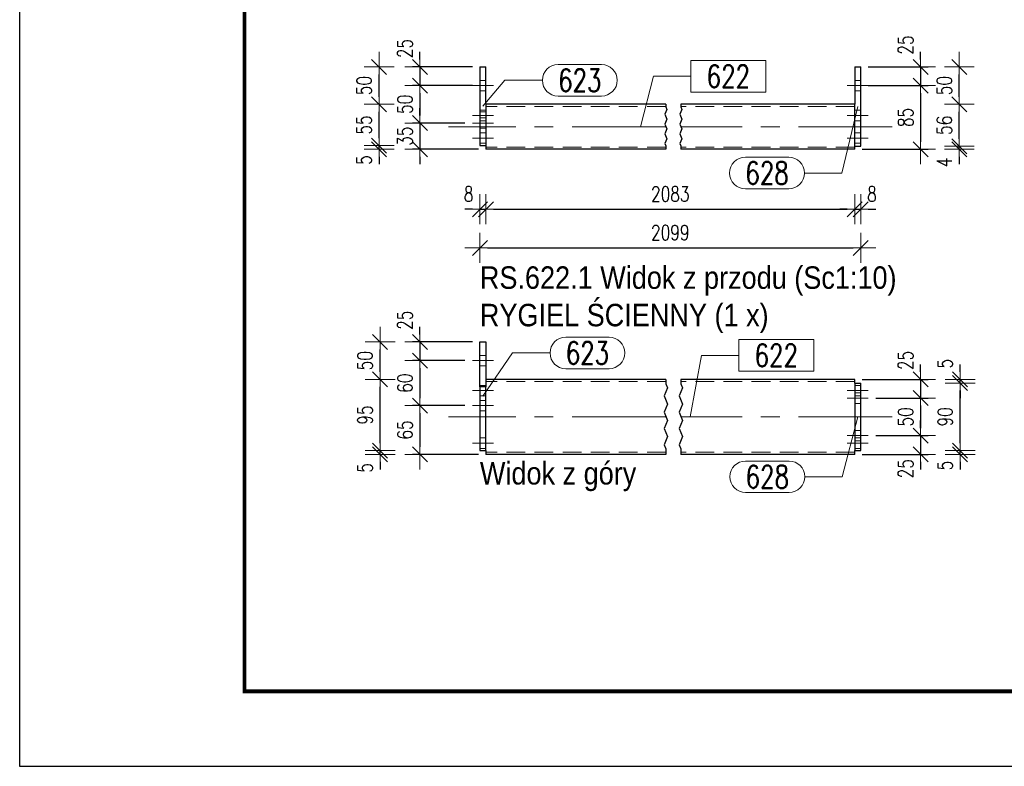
# Model space of a CAD drawing. Header units: millimetres. Extents: x -837 to -405, y 7835 to 8208.
# Tile 1 of 8: x -831 to -699, y 7835 to 7935. Entities that reach past the tile are written whole.
import ezdxf

# ---------------------------------------------------------------- set-up
doc = ezdxf.new("R2010")
doc.units = ezdxf.units.MM
doc.header["$LTSCALE"] = 10
doc.linetypes.add('HIDDEN', pattern=[0.375, 0.25, -0.125])
doc.linetypes.add('MITTE', pattern=[2, 1.25, -0.25, 0.25, -0.25])
doc.layers.get('Defpoints').update_dxf_attribs({"color": 1})
doc.layers.add('_FORMATKA', color=8, linetype='Continuous', plot=False)
for name, color, linetype, lineweight in [('_RAMKA', 7, 'Continuous', 35), ('PS_DIM', 4, 'Continuous', 13), ('PS_Hidden', 2, 'HIDDEN', 9), ('PS_Mid', 5, 'MITTE', 15), ('PS_Pos', 1, 'Continuous', 15), ('PS_Shape', 161, 'Continuous', 30), ('PS_SOLID', 7, 'Continuous', 30), ('PS_TEXT', 3, 'Continuous', 18)]:
    doc.layers.add(name, color=color, linetype=linetype, lineweight=lineweight)
doc.styles.add('gil', font='txt', dxfattribs={"width": 0.9})
doc.styles.add('simplex', font='simplex.shx', dxfattribs={"width": 0.75})
doc.dimstyles.new('1_10_PRZ', dxfattribs={"dimtxt": 2, "dimasz": 1, "dimexe": 2, "dimexo": 5, "dimgap": 1, "dimtad": 1, "dimdec": 0, "dimlfac": 10, "dimtxsty": 'simplex', "dimblk": 'dimznak', "dimcen": 2, "dimse1": 1, "dimse2": 1, "dimclrt": 3, "dimadec": 1, "dimazin": 0, "dimtfac": 1, "dimtdec": 0, "dimtix": 1, "dimtmove": 2, "dimatfit": 3, "dimldrblk": 'dim-grot', "dimfxl": 1, "dimarcsym": 0})
doc.dimstyles.new('1_10_PRZ_DS1-LS10', dxfattribs={"dimtxt": 2, "dimasz": 1, "dimexe": 2, "dimexo": 5, "dimgap": 1, "dimtad": 1, "dimdec": 0, "dimlfac": 10, "dimtxsty": 'simplex', "dimblk": 'dimznak', "dimcen": 2, "dimse1": 1, "dimse2": 1, "dimclrt": 3, "dimadec": 1, "dimazin": 0, "dimtfac": 1, "dimtdec": 0, "dimtix": 1, "dimtmove": 2, "dimatfit": 3, "dimldrblk": 'dim-grot', "dimfxl": 1, "dimarcsym": 0})
doc.dimstyles.new('1_10_SC', dxfattribs={"dimtxt": 2, "dimasz": 1, "dimexe": 1, "dimexo": 1, "dimgap": 1, "dimtad": 1, "dimdec": 0, "dimlfac": 10, "dimtxsty": 'simplex', "dimblk": 'dimznak', "dimcen": 2, "dimclrd": 256, "dimclre": 256, "dimclrt": 3, "dimadec": 1, "dimazin": 0, "dimtfac": 1, "dimtdec": 0, "dimtix": 1, "dimtmove": 2, "dimatfit": 3, "dimldrblk": 'dim-grot', "dimfxl": 1, "dimarcsym": 0})

# ---------------------------------------------------------------- blocks, each defined once
blk = doc.blocks.new('dimznak')
at = {"color": 0}
for points in [[(0, 2), (0, -2)], [(-2, 0), (2, 0)]]:
    blk.add_lwpolyline(points, dxfattribs=at)
at = {"color": 2}
blk.add_lwpolyline([(1, 1), (-1, -1)], dxfattribs=at)
blk = doc.blocks.new('*D84')
at = {"layer": 'Defpoints', "color": 0, "transparency": 16777216}
for p in [(-769.12, 7918.22), (-768.32, 7917.72), (-768.32, 7909.72)]:
    blk.add_point(p, dxfattribs=at)
at = {"layer": 'PS_DIM', "color": 0, "lineweight": -2, "transparency": 16777216}
for p, q in [((-770.12, 7909.72), (-771.12, 7909.72)), ((-769.12, 7909.72), (-768.32, 7909.72)), ((-767.32, 7909.72), (-766.32, 7909.72))]:
    blk.add_line(p, q, dxfattribs=at)
blk.add_blockref('dimznak', (-769.12, 7909.72), dxfattribs=at)
at = {"layer": 'PS_DIM', "color": 0, "lineweight": -2, "transparency": 16777216, "rotation": 180}
blk.add_blockref('dimznak', (-768.32, 7909.72), dxfattribs=at)
at = {"layer": 'PS_DIM', "color": 3, "transparency": 16777216, "insert": (-770.62, 7911.76), "char_height": 2, "attachment_point": 5, "style": 'simplex'}
blk.add_mtext('8', dxfattribs=at)
blk = doc.blocks.new('dim-grot')
blk.add_hatch(color=256).paths.add_polyline_path([(0, 0), (-2, 0.5), (-2, -0.5)])
blk.add_lwpolyline([(0, 0), (-2, 0.5), (-2, -0.5), (0, 0)])
blk = doc.blocks.new('*D86')
at = {"layer": 'Defpoints', "color": 0, "transparency": 16777216}
for p in [(-719.12, 7917.72), (-718.32, 7918.12), (-718.32, 7909.72)]:
    blk.add_point(p, dxfattribs=at)
at = {"layer": 'PS_DIM', "color": 0, "lineweight": -2, "transparency": 16777216}
for p, q in [((-720.12, 7909.72), (-721.12, 7909.72)), ((-719.12, 7909.72), (-718.32, 7909.72)), ((-717.32, 7909.72), (-716.32, 7909.72))]:
    blk.add_line(p, q, dxfattribs=at)
blk.add_blockref('dimznak', (-719.12, 7909.72), dxfattribs=at)
at = {"layer": 'PS_DIM', "color": 0, "lineweight": -2, "transparency": 16777216, "rotation": 180}
blk.add_blockref('dimznak', (-718.32, 7909.72), dxfattribs=at)
at = {"layer": 'PS_DIM', "color": 3, "transparency": 16777216, "insert": (-716.82, 7911.76), "char_height": 2, "attachment_point": 5, "style": 'simplex'}
blk.add_mtext('8', dxfattribs=at)
blk = doc.blocks.new('*D88')
at = {"layer": 'Defpoints', "color": 0, "transparency": 16777216}
for p in [(-769.12, 7928.72), (-777.12, 7926.22), (-769.12, 7926.22)]:
    blk.add_point(p, dxfattribs=at)
at = {"layer": 'PS_DIM', "lineweight": -2, "transparency": 16777216}
for p, q in [((-777.12, 7929.72), (-777.12, 7930.72)), ((-770.12, 7928.72), (-778.12, 7928.72)), ((-777.12, 7928.72), (-777.12, 7926.22)), ((-770.12, 7926.22), (-778.12, 7926.22)), ((-777.12, 7925.22), (-777.12, 7924.22))]:
    blk.add_line(p, q, dxfattribs=at)
for p, rotation in [((-777.12, 7928.72), 270), ((-777.12, 7926.22), 90)]:
    blk.add_blockref('dimznak', p, dxfattribs=dict(at, rotation=rotation))
at = {"layer": 'PS_DIM', "color": 3, "transparency": 16777216, "insert": (-779.12, 7931.16), "char_height": 2, "attachment_point": 5, "rotation": 90, "style": 'simplex'}
blk.add_mtext('25', dxfattribs=at)
blk = doc.blocks.new('*D89')
at = {"layer": 'Defpoints', "color": 0, "transparency": 16777216}
for p in [(-769.12, 7926.22), (-777.12, 7921.22), (-770.12, 7921.22)]:
    blk.add_point(p, dxfattribs=at)
at = {"layer": 'PS_DIM', "lineweight": -2, "transparency": 16777216}
for p, q in [((-770.12, 7926.22), (-778.12, 7926.22)), ((-777.12, 7925.22), (-777.12, 7922.22)), ((-771.12, 7921.22), (-778.12, 7921.22))]:
    blk.add_line(p, q, dxfattribs=at)
for p, rotation in [((-777.12, 7926.22), 90), ((-777.12, 7921.22), 270)]:
    blk.add_blockref('dimznak', p, dxfattribs=dict(at, rotation=rotation))
at = {"layer": 'PS_DIM', "color": 3, "transparency": 16777216, "insert": (-779.12, 7923.72), "char_height": 2, "attachment_point": 5, "rotation": 90, "style": 'simplex'}
blk.add_mtext('50', dxfattribs=at)
blk = doc.blocks.new('*D90')
at = {"layer": 'Defpoints', "color": 0, "transparency": 16777216}
for p in [(-770.12, 7921.22), (-777.12, 7917.72), (-768.32, 7917.72)]:
    blk.add_point(p, dxfattribs=at)
at = {"layer": 'PS_DIM', "lineweight": -2, "transparency": 16777216}
for p, q in [((-777.12, 7922.22), (-777.12, 7923.22)), ((-771.12, 7921.22), (-778.12, 7921.22)), ((-777.12, 7921.22), (-777.12, 7917.72)), ((-769.32, 7917.72), (-778.12, 7917.72)), ((-777.12, 7916.72), (-777.12, 7915.72))]:
    blk.add_line(p, q, dxfattribs=at)
for p, rotation in [((-777.12, 7921.22), 270), ((-777.12, 7917.72), 90)]:
    blk.add_blockref('dimznak', p, dxfattribs=dict(at, rotation=rotation))
at = {"layer": 'PS_DIM', "color": 3, "transparency": 16777216, "insert": (-779.12, 7919.47), "char_height": 2, "attachment_point": 5, "rotation": 90, "style": 'simplex'}
blk.add_mtext('35', dxfattribs=at)
blk = doc.blocks.new('*D91')
at = {"layer": 'Defpoints', "color": 0, "transparency": 16777216}
for p in [(-782.56, 7918.22), (-769.12, 7918.22), (-768.32, 7917.72)]:
    blk.add_point(p, dxfattribs=at)
at = {"layer": 'PS_DIM', "color": 0, "lineweight": -2, "transparency": 16777216}
for p, q in [((-782.56, 7919.22), (-782.56, 7920.22)), ((-782.56, 7917.72), (-782.56, 7918.22)), ((-782.56, 7916.72), (-782.56, 7915.72))]:
    blk.add_line(p, q, dxfattribs=at)
for p, rotation in [((-782.56, 7918.22), 270), ((-782.56, 7917.72), 90)]:
    blk.add_blockref('dimznak', p, dxfattribs=dict(at, rotation=rotation))
at = {"layer": 'PS_DIM', "color": 3, "transparency": 16777216, "insert": (-784.56, 7916.29), "char_height": 2, "attachment_point": 5, "rotation": 90, "style": 'simplex'}
blk.add_mtext('5', dxfattribs=at)
blk = doc.blocks.new('*D94')
at = {"layer": 'Defpoints', "color": 0, "transparency": 16777216}
for p in [(-718.32, 7928.72), (-718.32, 7926.22), (-710.32, 7926.22)]:
    blk.add_point(p, dxfattribs=at)
at = {"layer": 'PS_DIM', "lineweight": -2, "transparency": 16777216}
for p, q in [((-710.32, 7929.72), (-710.32, 7930.72)), ((-717.32, 7928.72), (-709.32, 7928.72)), ((-710.32, 7928.72), (-710.32, 7926.22)), ((-717.32, 7926.22), (-709.32, 7926.22)), ((-710.32, 7925.22), (-710.32, 7924.22))]:
    blk.add_line(p, q, dxfattribs=at)
for p, rotation in [((-710.32, 7928.72), 270), ((-710.32, 7926.22), 90)]:
    blk.add_blockref('dimznak', p, dxfattribs=dict(at, rotation=rotation))
at = {"layer": 'PS_DIM', "color": 3, "transparency": 16777216, "insert": (-712.32, 7931.63), "char_height": 2, "attachment_point": 5, "rotation": 90, "style": 'simplex'}
blk.add_mtext('25', dxfattribs=at)
blk = doc.blocks.new('*D95')
at = {"layer": 'Defpoints', "color": 0, "transparency": 16777216}
for p in [(-718.32, 7926.22), (-719.12, 7917.72), (-710.32, 7917.72)]:
    blk.add_point(p, dxfattribs=at)
at = {"layer": 'PS_DIM', "lineweight": -2, "transparency": 16777216}
for p, q in [((-717.32, 7926.22), (-709.32, 7926.22)), ((-710.32, 7925.22), (-710.32, 7918.72)), ((-718.12, 7917.72), (-709.32, 7917.72))]:
    blk.add_line(p, q, dxfattribs=at)
for p, rotation in [((-710.32, 7926.22), 90), ((-710.32, 7917.72), 270)]:
    blk.add_blockref('dimznak', p, dxfattribs=dict(at, rotation=rotation))
at = {"layer": 'PS_DIM', "color": 3, "transparency": 16777216, "insert": (-712.32, 7921.97), "char_height": 2, "attachment_point": 5, "rotation": 90, "style": 'simplex'}
blk.add_mtext('85', dxfattribs=at)
blk = doc.blocks.new('*D96')
at = {"layer": 'Defpoints', "color": 0, "transparency": 16777216}
for p in [(-719.12, 7917.72), (-718.32, 7918.12), (-705.16, 7918.12)]:
    blk.add_point(p, dxfattribs=at)
at = {"layer": 'PS_DIM', "color": 0, "lineweight": -2, "transparency": 16777216}
for p, q in [((-705.16, 7919.12), (-705.16, 7920.12)), ((-705.16, 7917.72), (-705.16, 7918.12)), ((-705.16, 7916.72), (-705.16, 7915.72))]:
    blk.add_line(p, q, dxfattribs=at)
for p, rotation in [((-705.16, 7918.12), 270), ((-705.16, 7917.72), 90)]:
    blk.add_blockref('dimznak', p, dxfattribs=dict(at, rotation=rotation))
at = {"layer": 'PS_DIM', "color": 3, "transparency": 16777216, "insert": (-707.16, 7915.98), "char_height": 2, "attachment_point": 5, "rotation": 90, "style": 'simplex'}
blk.add_mtext('4', dxfattribs=at)
blk = doc.blocks.new('*D99')
at = {"layer": 'Defpoints', "color": 0, "transparency": 16777216}
for p in [(-769.12, 7892.03), (-777.12, 7889.53), (-770.12, 7889.53)]:
    blk.add_point(p, dxfattribs=at)
at = {"layer": 'PS_DIM', "lineweight": -2, "transparency": 16777216}
for p, q in [((-777.12, 7893.03), (-777.12, 7894.03)), ((-770.12, 7892.03), (-778.12, 7892.03)), ((-777.12, 7892.03), (-777.12, 7889.53)), ((-771.12, 7889.53), (-778.12, 7889.53)), ((-777.12, 7888.53), (-777.12, 7887.53))]:
    blk.add_line(p, q, dxfattribs=at)
for p, rotation in [((-777.12, 7892.03), 270), ((-777.12, 7889.53), 90)]:
    blk.add_blockref('dimznak', p, dxfattribs=dict(at, rotation=rotation))
at = {"layer": 'PS_DIM', "color": 3, "transparency": 16777216, "insert": (-779.12, 7894.92), "char_height": 2, "attachment_point": 5, "rotation": 90, "style": 'simplex'}
blk.add_mtext('25', dxfattribs=at)
blk = doc.blocks.new('*D100')
at = {"layer": 'Defpoints', "color": 0, "transparency": 16777216}
for p in [(-770.12, 7889.53), (-777.12, 7883.53), (-770.12, 7883.53)]:
    blk.add_point(p, dxfattribs=at)
at = {"layer": 'PS_DIM', "lineweight": -2, "transparency": 16777216}
for p, q in [((-771.12, 7889.53), (-778.12, 7889.53)), ((-777.12, 7888.53), (-777.12, 7884.53)), ((-771.12, 7883.53), (-778.12, 7883.53))]:
    blk.add_line(p, q, dxfattribs=at)
for p, rotation in [((-777.12, 7889.53), 90), ((-777.12, 7883.53), 270)]:
    blk.add_blockref('dimznak', p, dxfattribs=dict(at, rotation=rotation))
at = {"layer": 'PS_DIM', "color": 3, "transparency": 16777216, "insert": (-779.12, 7886.53), "char_height": 2, "attachment_point": 5, "rotation": 90, "style": 'simplex'}
blk.add_mtext('60', dxfattribs=at)
blk = doc.blocks.new('*D101')
at = {"layer": 'Defpoints', "color": 0, "transparency": 16777216}
for p in [(-770.12, 7883.53), (-777.12, 7877.03), (-768.32, 7877.03)]:
    blk.add_point(p, dxfattribs=at)
at = {"layer": 'PS_DIM', "lineweight": -2, "transparency": 16777216}
for p, q in [((-771.12, 7883.53), (-778.12, 7883.53)), ((-777.12, 7882.53), (-777.12, 7878.03)), ((-769.32, 7877.03), (-778.12, 7877.03))]:
    blk.add_line(p, q, dxfattribs=at)
for p, rotation in [((-777.12, 7883.53), 90), ((-777.12, 7877.03), 270)]:
    blk.add_blockref('dimznak', p, dxfattribs=dict(at, rotation=rotation))
at = {"layer": 'PS_DIM', "color": 3, "transparency": 16777216, "insert": (-779.12, 7880.28), "char_height": 2, "attachment_point": 5, "rotation": 90, "style": 'simplex'}
blk.add_mtext('65', dxfattribs=at)
blk = doc.blocks.new('*D102')
at = {"layer": 'Defpoints', "color": 0, "transparency": 16777216}
for p in [(-782.43, 7877.53), (-769.12, 7877.53), (-768.32, 7877.03)]:
    blk.add_point(p, dxfattribs=at)
at = {"layer": 'PS_DIM', "color": 0, "lineweight": -2, "transparency": 16777216}
for p, q in [((-782.43, 7878.53), (-782.43, 7879.53)), ((-782.43, 7877.03), (-782.43, 7877.53)), ((-782.43, 7876.03), (-782.43, 7875.03))]:
    blk.add_line(p, q, dxfattribs=at)
for p, rotation in [((-782.43, 7877.53), 270), ((-782.43, 7877.03), 90)]:
    blk.add_blockref('dimznak', p, dxfattribs=dict(at, rotation=rotation))
at = {"layer": 'PS_DIM', "color": 3, "transparency": 16777216, "insert": (-784.43, 7875.24), "char_height": 2, "attachment_point": 5, "rotation": 90, "style": 'simplex'}
blk.add_mtext('5', dxfattribs=at)
blk = doc.blocks.new('*D105')
at = {"layer": 'Defpoints', "color": 0, "transparency": 16777216}
for p in [(-719.12, 7887.03), (-717.32, 7884.53), (-710.32, 7884.53)]:
    blk.add_point(p, dxfattribs=at)
at = {"layer": 'PS_DIM', "lineweight": -2, "transparency": 16777216}
for p, q in [((-710.32, 7888.03), (-710.32, 7889.03)), ((-718.12, 7887.03), (-709.32, 7887.03)), ((-710.32, 7887.03), (-710.32, 7884.53)), ((-716.32, 7884.53), (-709.32, 7884.53)), ((-710.32, 7883.53), (-710.32, 7882.53))]:
    blk.add_line(p, q, dxfattribs=at)
for p, rotation in [((-710.32, 7887.03), 270), ((-710.32, 7884.53), 90)]:
    blk.add_blockref('dimznak', p, dxfattribs=dict(at, rotation=rotation))
at = {"layer": 'PS_DIM', "color": 3, "transparency": 16777216, "insert": (-712.32, 7889.56), "char_height": 2, "attachment_point": 5, "rotation": 90, "style": 'simplex'}
blk.add_mtext('25', dxfattribs=at)
blk = doc.blocks.new('*D106')
at = {"layer": 'Defpoints', "color": 0, "transparency": 16777216}
for p in [(-717.32, 7884.53), (-717.32, 7879.53), (-710.32, 7879.53)]:
    blk.add_point(p, dxfattribs=at)
at = {"layer": 'PS_DIM', "lineweight": -2, "transparency": 16777216}
for p, q in [((-716.32, 7884.53), (-709.32, 7884.53)), ((-710.32, 7883.53), (-710.32, 7880.53)), ((-716.32, 7879.53), (-709.32, 7879.53))]:
    blk.add_line(p, q, dxfattribs=at)
for p, rotation in [((-710.32, 7884.53), 90), ((-710.32, 7879.53), 270)]:
    blk.add_blockref('dimznak', p, dxfattribs=dict(at, rotation=rotation))
at = {"layer": 'PS_DIM', "color": 3, "transparency": 16777216, "insert": (-712.32, 7882.03), "char_height": 2, "attachment_point": 5, "rotation": 90, "style": 'simplex'}
blk.add_mtext('50', dxfattribs=at)
blk = doc.blocks.new('*D107')
at = {"layer": 'Defpoints', "color": 0, "transparency": 16777216}
for p in [(-717.32, 7879.53), (-719.12, 7877.03), (-710.32, 7877.03)]:
    blk.add_point(p, dxfattribs=at)
at = {"layer": 'PS_DIM', "lineweight": -2, "transparency": 16777216}
for p, q in [((-710.32, 7880.53), (-710.32, 7881.53)), ((-716.32, 7879.53), (-709.32, 7879.53)), ((-710.32, 7879.53), (-710.32, 7877.03)), ((-718.12, 7877.03), (-709.32, 7877.03)), ((-710.32, 7876.03), (-710.32, 7875.03))]:
    blk.add_line(p, q, dxfattribs=at)
for p, rotation in [((-710.32, 7879.53), 270), ((-710.32, 7877.03), 90)]:
    blk.add_blockref('dimznak', p, dxfattribs=dict(at, rotation=rotation))
at = {"layer": 'PS_DIM', "color": 3, "transparency": 16777216, "insert": (-712.32, 7875.12), "char_height": 2, "attachment_point": 5, "rotation": 90, "style": 'simplex'}
blk.add_mtext('25', dxfattribs=at)
blk = doc.blocks.new('*D108')
at = {"layer": 'Defpoints', "color": 0, "transparency": 16777216}
for p in [(-719.12, 7877.03), (-718.32, 7877.53), (-705.05, 7877.53)]:
    blk.add_point(p, dxfattribs=at)
at = {"layer": 'PS_DIM', "color": 0, "lineweight": -2, "transparency": 16777216}
for p, q in [((-705.05, 7878.53), (-705.05, 7879.53)), ((-705.05, 7877.03), (-705.05, 7877.53)), ((-705.05, 7876.03), (-705.05, 7875.03))]:
    blk.add_line(p, q, dxfattribs=at)
for p, rotation in [((-705.05, 7877.53), 270), ((-705.05, 7877.03), 90)]:
    blk.add_blockref('dimznak', p, dxfattribs=dict(at, rotation=rotation))
at = {"layer": 'PS_DIM', "color": 3, "transparency": 16777216, "insert": (-707.05, 7875.54), "char_height": 2, "attachment_point": 5, "rotation": 90, "style": 'simplex'}
blk.add_mtext('5', dxfattribs=at)
blk = doc.blocks.new('*D110')
at = {"layer": 'Defpoints', "color": 0, "transparency": 16777216}
for p in [(-719.12, 7887.03), (-718.32, 7886.53), (-705.05, 7887.03)]:
    blk.add_point(p, dxfattribs=at)
at = {"layer": 'PS_DIM', "color": 0, "lineweight": -2, "transparency": 16777216}
for p, q in [((-705.05, 7888.03), (-705.05, 7889.03)), ((-705.05, 7886.53), (-705.05, 7887.03)), ((-705.05, 7885.53), (-705.05, 7884.53))]:
    blk.add_line(p, q, dxfattribs=at)
for p, rotation in [((-705.05, 7887.03), 270), ((-705.05, 7886.53), 90)]:
    blk.add_blockref('dimznak', p, dxfattribs=dict(at, rotation=rotation))
at = {"layer": 'PS_DIM', "color": 3, "transparency": 16777216, "insert": (-707.05, 7889.13), "char_height": 2, "attachment_point": 5, "rotation": 90, "style": 'simplex'}
blk.add_mtext('5', dxfattribs=at)
blk = doc.blocks.new('*U19')
at = {"layer": '_FORMATKA', "lineweight": -3}
blk.add_lwpolyline([(-420, 0), (0, 0), (0, 297), (-420, 297)], close=True, dxfattribs=at)
at = {"layer": '_RAMKA', "lineweight": -3, "const_width": 0.5}
blk.add_lwpolyline([(-390, 10), (-10, 10), (-10, 287), (-390, 287)], close=True, dxfattribs=at)
blk = doc.blocks.new('*X180')
at = {"color": 1}
for p, q in [((-744.18, 7923.04), (-744.46, 7922.39)), ((-744.32, 7923.72), (-744.32, 7923.37)), ((-744.32, 7923.37), (-744.18, 7923.04)), ((-742.18, 7923.04), (-742.46, 7922.39)), ((-742.32, 7923.72), (-742.32, 7923.37)), ((-742.32, 7923.37), (-742.18, 7923.04)), ((-744.46, 7922.39), (-744.18, 7921.74)), ((-744.18, 7921.74), (-744.46, 7921.09)), ((-742.46, 7922.39), (-742.18, 7921.74)), ((-742.18, 7921.74), (-742.46, 7921.09)), ((-744.46, 7921.09), (-744.18, 7920.44)), ((-744.18, 7920.44), (-744.46, 7919.79)), ((-742.46, 7921.09), (-742.18, 7920.44)), ((-742.18, 7920.44), (-742.46, 7919.79)), ((-744.46, 7919.79), (-744.18, 7919.14)), ((-744.18, 7919.14), (-744.46, 7918.49)), ((-742.46, 7919.79), (-742.18, 7919.14)), ((-742.18, 7919.14), (-742.46, 7918.49)), ((-744.46, 7918.49), (-744.32, 7918.17)), ((-744.32, 7918.17), (-744.32, 7917.72)), ((-742.46, 7918.49), (-742.32, 7918.17)), ((-742.32, 7918.17), (-742.32, 7917.72))]:
    blk.add_line(p, q, dxfattribs=at)
at = {"layer": 'PS_Hidden', "color": 2, "linetype": 'HIDDEN'}
for p, q in [((-769.12, 7926.92), (-768.32, 7926.92)), ((-719.12, 7926.92), (-718.32, 7926.92)), ((-769.12, 7925.52), (-768.32, 7925.52)), ((-719.12, 7925.52), (-718.32, 7925.52)), ((-769.12, 7922.92), (-768.32, 7922.92)), ((-744.32, 7923.42), (-768.32, 7923.42)), ((-719.12, 7923.42), (-742.32, 7923.42)), ((-718.32, 7922.92), (-719.12, 7922.92)), ((-769.12, 7922.72), (-768.32, 7922.72)), ((-769.12, 7921.92), (-768.32, 7921.92)), ((-769.12, 7921.52), (-768.32, 7921.52)), ((-718.32, 7921.52), (-719.12, 7921.52)), ((-769.12, 7920.52), (-768.32, 7920.52)), ((-769.12, 7919.92), (-768.32, 7919.92)), ((-718.32, 7919.92), (-719.12, 7919.92)), ((-769.12, 7918.52), (-768.32, 7918.52)), ((-744.32, 7918.02), (-768.32, 7918.02)), ((-719.12, 7918.02), (-742.32, 7918.02)), ((-718.32, 7918.52), (-719.12, 7918.52))]:
    blk.add_line(p, q, dxfattribs=at)
at = {"layer": 'PS_Mid', "color": 5, "linetype": 'MITTE'}
for p, q in [((-767.32, 7926.22), (-770.12, 7926.22)), ((-717.32, 7926.22), (-720.12, 7926.22)), ((-717.32, 7926.22), (-720.12, 7926.22)), ((-767.32, 7922.22), (-770.12, 7922.22)), ((-767.32, 7922.22), (-770.12, 7922.22)), ((-720.12, 7922.22), (-717.32, 7922.22)), ((-720.12, 7922.22), (-717.32, 7922.22)), ((-744.32, 7920.72), (-773.32, 7920.72)), ((-767.32, 7921.22), (-770.12, 7921.22)), ((-714.12, 7920.72), (-742.32, 7920.72)), ((-767.32, 7919.22), (-770.12, 7919.22)), ((-767.32, 7919.22), (-770.12, 7919.22)), ((-720.12, 7919.22), (-717.32, 7919.22)), ((-720.12, 7919.22), (-717.32, 7919.22))]:
    blk.add_line(p, q, dxfattribs=at)
at = {"layer": 'PS_SOLID', "color": 7, "linetype": 'Continuous'}
for p, q in [((-769.12, 7928.72), (-769.12, 7918.22)), ((-769.12, 7928.72), (-768.32, 7928.72)), ((-768.32, 7923.72), (-768.32, 7928.72)), ((-719.12, 7928.72), (-719.12, 7923.72)), ((-719.12, 7928.72), (-718.32, 7928.72)), ((-718.32, 7918.12), (-718.32, 7928.72)), ((-768.32, 7923.72), (-768.32, 7917.72)), ((-744.32, 7923.72), (-768.32, 7923.72)), ((-719.12, 7923.72), (-742.32, 7923.72)), ((-719.12, 7917.72), (-719.12, 7923.72)), ((-769.12, 7918.22), (-768.32, 7918.22)), ((-744.32, 7917.72), (-768.32, 7917.72)), ((-719.12, 7917.72), (-742.32, 7917.72)), ((-719.12, 7918.12), (-718.32, 7918.12))]:
    blk.add_line(p, q, dxfattribs=at)
blk = doc.blocks.new('*X182')
at = {"color": 1}
for p, q in [((-730.98, 7929.56), (-740.96, 7929.56)), ((-740.96, 7929.56), (-740.96, 7925.36)), ((-730.98, 7925.36), (-730.98, 7929.56)), ((-747.67, 7920.72), (-745.96, 7927.46)), ((-745.96, 7927.46), (-740.96, 7927.46)), ((-740.96, 7925.36), (-730.98, 7925.36))]:
    blk.add_line(p, q, dxfattribs=at)
at = {"color": 30, "style": 'simplex', "width": 0.75}
blk.add_text('622', height=3, dxfattribs=at).set_placement((-738.86, 7925.96))
blk = doc.blocks.new('*X183')
at = {"color": 1}
for p, q in [((-718.72, 7923.42), (-720.82, 7914.56)), ((-733.7, 7916.66), (-727.92, 7916.66)), ((-725.82, 7914.56), (-720.82, 7914.56)), ((-733.7, 7912.46), (-727.92, 7912.46))]:
    blk.add_line(p, q, dxfattribs=at)
for centre, start, end in [((-733.7, 7914.56), 90, 270), ((-727.92, 7914.56), 270, 90)]:
    blk.add_arc(centre, 2.1, start, end, dxfattribs=at)
at = {"color": 30, "style": 'simplex', "width": 0.75}
blk.add_text('628', height=3, dxfattribs=at).set_placement((-733.7, 7913.06))
blk = doc.blocks.new('*X184')
at = {"color": 1}
for p, q in [((-758.68, 7929.03), (-752.89, 7929.03)), ((-768.72, 7923.47), (-765.78, 7926.93)), ((-765.78, 7926.93), (-760.78, 7926.93)), ((-758.68, 7924.83), (-752.89, 7924.83))]:
    blk.add_line(p, q, dxfattribs=at)
for centre, start, end in [((-758.68, 7926.93), 90, 270), ((-752.89, 7926.93), 270, 90)]:
    blk.add_arc(centre, 2.1, start, end, dxfattribs=at)
at = {"color": 30, "style": 'simplex', "width": 0.75}
blk.add_text('623', height=3, dxfattribs=at).set_placement((-758.68, 7925.43))
blk = doc.blocks.new('*X185')
at = {"color": 3, "style": 'gil', "width": 0.9}
for s, p in [('RS.622.1 Widok z przodu (Sc1:10)', (-769.12, 7899.11)), ('RYGIEL ŚCIENNY (1 x)', (-769.12, 7894.11))]:
    blk.add_text(s, height=3, dxfattribs=at).set_placement(p)
blk = doc.blocks.new('*X187')
at = {"color": 1}
for p, q in [((-744.32, 7887.03), (-744.32, 7886.44)), ((-744.32, 7886.44), (-744.09, 7885.9)), ((-742.32, 7887.03), (-742.32, 7886.44)), ((-742.32, 7886.44), (-742.09, 7885.9)), ((-744.09, 7885.9), (-744.55, 7884.82)), ((-744.55, 7884.82), (-744.09, 7883.73)), ((-742.09, 7885.9), (-742.55, 7884.82)), ((-742.55, 7884.82), (-742.09, 7883.73)), ((-744.09, 7883.73), (-744.55, 7882.65)), ((-742.09, 7883.73), (-742.55, 7882.65)), ((-744.55, 7882.65), (-744.09, 7881.56)), ((-742.55, 7882.65), (-742.09, 7881.56)), ((-744.09, 7881.56), (-744.55, 7880.48)), ((-742.09, 7881.56), (-742.55, 7880.48)), ((-744.55, 7880.48), (-744.09, 7879.4)), ((-742.55, 7880.48), (-742.09, 7879.4)), ((-744.09, 7879.4), (-744.55, 7878.31)), ((-744.55, 7878.31), (-744.32, 7877.77)), ((-742.09, 7879.4), (-742.55, 7878.31)), ((-742.55, 7878.31), (-742.32, 7877.77)), ((-744.32, 7877.77), (-744.32, 7877.03)), ((-742.32, 7877.77), (-742.32, 7877.03))]:
    blk.add_line(p, q, dxfattribs=at)
at = {"layer": 'PS_Hidden', "color": 2, "linetype": 'HIDDEN'}
for p, q in [((-769.12, 7890.23), (-768.32, 7890.23)), ((-769.12, 7888.83), (-768.32, 7888.83)), ((-769.12, 7886.23), (-768.32, 7886.23)), ((-744.32, 7886.73), (-768.32, 7886.73)), ((-719.12, 7886.73), (-742.32, 7886.73)), ((-718.32, 7886.23), (-719.12, 7886.23)), ((-769.12, 7884.83), (-768.32, 7884.83)), ((-719.12, 7885.23), (-718.32, 7885.23)), ((-718.32, 7884.83), (-719.12, 7884.83)), ((-769.12, 7884.23), (-768.32, 7884.23)), ((-719.12, 7883.83), (-718.32, 7883.83)), ((-769.12, 7882.83), (-768.32, 7882.83)), ((-719.12, 7880.23), (-718.32, 7880.23)), ((-769.12, 7879.23), (-768.32, 7879.23)), ((-718.32, 7879.23), (-719.12, 7879.23)), ((-719.12, 7878.83), (-718.32, 7878.83)), ((-769.12, 7877.83), (-768.32, 7877.83)), ((-744.32, 7877.33), (-768.32, 7877.33)), ((-719.12, 7877.33), (-742.32, 7877.33)), ((-718.32, 7877.83), (-719.12, 7877.83))]:
    blk.add_line(p, q, dxfattribs=at)
at = {"layer": 'PS_Mid', "color": 5, "linetype": 'MITTE'}
for p, q in [((-767.32, 7889.53), (-770.12, 7889.53)), ((-767.32, 7885.53), (-770.12, 7885.53)), ((-767.32, 7885.53), (-770.12, 7885.53)), ((-720.12, 7885.53), (-717.32, 7885.53)), ((-720.12, 7885.53), (-717.32, 7885.53)), ((-767.32, 7883.53), (-770.12, 7883.53)), ((-717.32, 7884.53), (-720.12, 7884.53)), ((-744.32, 7882.03), (-773.32, 7882.03)), ((-714.12, 7882.03), (-742.32, 7882.03)), ((-717.32, 7879.53), (-720.12, 7879.53)), ((-767.32, 7878.53), (-770.12, 7878.53)), ((-767.32, 7878.53), (-770.12, 7878.53)), ((-720.12, 7878.53), (-717.32, 7878.53)), ((-720.12, 7878.53), (-717.32, 7878.53))]:
    blk.add_line(p, q, dxfattribs=at)
at = {"layer": 'PS_SOLID', "color": 7, "linetype": 'Continuous'}
for p, q in [((-769.12, 7886.03), (-769.12, 7892.03)), ((-769.12, 7892.03), (-768.32, 7892.03)), ((-768.32, 7892.03), (-768.32, 7886.03)), ((-769.12, 7886.03), (-769.12, 7877.53)), ((-768.32, 7886.03), (-769.12, 7886.03)), ((-744.32, 7887.03), (-768.32, 7887.03)), ((-768.32, 7877.53), (-768.32, 7886.03)), ((-719.12, 7887.03), (-742.32, 7887.03)), ((-719.12, 7886.53), (-719.12, 7887.03)), ((-719.12, 7886.53), (-719.12, 7877.53)), ((-719.12, 7886.53), (-718.32, 7886.53)), ((-718.32, 7877.53), (-718.32, 7886.53)), ((-769.12, 7877.53), (-768.32, 7877.53)), ((-768.32, 7877.53), (-768.32, 7877.03)), ((-744.32, 7877.03), (-768.32, 7877.03)), ((-719.12, 7877.03), (-742.32, 7877.03)), ((-719.12, 7877.53), (-718.32, 7877.53)), ((-719.12, 7877.03), (-719.12, 7877.53))]:
    blk.add_line(p, q, dxfattribs=at)
blk = doc.blocks.new('*X189')
at = {"color": 1}
for p, q in [((-724.59, 7892.33), (-734.57, 7892.33)), ((-734.57, 7892.33), (-734.57, 7888.13)), ((-724.59, 7888.13), (-724.59, 7892.33)), ((-741.05, 7882.03), (-739.57, 7890.23)), ((-739.57, 7890.23), (-734.57, 7890.23)), ((-734.57, 7888.13), (-724.59, 7888.13))]:
    blk.add_line(p, q, dxfattribs=at)
at = {"color": 30, "style": 'simplex', "width": 0.75}
blk.add_text('622', height=3, dxfattribs=at).set_placement((-732.47, 7888.73))
blk = doc.blocks.new('*X190')
at = {"color": 1}
for p, q in [((-718.72, 7882.03), (-720.78, 7874.04)), ((-733.67, 7876.14), (-727.88, 7876.14)), ((-725.78, 7874.04), (-720.78, 7874.04)), ((-733.67, 7871.94), (-727.88, 7871.94))]:
    blk.add_line(p, q, dxfattribs=at)
for centre, start, end in [((-733.67, 7874.04), 90, 270), ((-727.88, 7874.04), 270, 90)]:
    blk.add_arc(centre, 2.1, start, end, dxfattribs=at)
at = {"color": 30, "style": 'simplex', "width": 0.75}
blk.add_text('628', height=3, dxfattribs=at).set_placement((-733.67, 7872.54))
blk = doc.blocks.new('*X191')
at = {"color": 1}
for p, q in [((-757.66, 7892.66), (-751.88, 7892.66)), ((-768.72, 7884.78), (-764.76, 7890.56)), ((-764.76, 7890.56), (-759.76, 7890.56)), ((-757.66, 7888.46), (-751.88, 7888.46))]:
    blk.add_line(p, q, dxfattribs=at)
for centre, start, end in [((-757.66, 7890.56), 90, 270), ((-751.88, 7890.56), 270, 90)]:
    blk.add_arc(centre, 2.1, start, end, dxfattribs=at)
at = {"color": 30, "style": 'simplex', "width": 0.75}
blk.add_text('623', height=3, dxfattribs=at).set_placement((-757.66, 7889.06))
blk = doc.blocks.new('*X192')
at = {"color": 3, "style": 'gil', "width": 0.9}
blk.add_text('Widok z góry', height=3, dxfattribs=at).set_placement((-769.12, 7873.01))

msp = doc.modelspace()

# ---------------------------------------------------------------- block references
at = {"layer": 'PS_DIM'}
msp.add_blockref('*U19', (-410.51, 7835.42), dxfattribs=at)
at = {"layer": 'PS_Pos'}
for name in ['*X182', '*X184', '*X183', '*X191', '*X189', '*X190']:
    msp.add_blockref(name, (0, 0), dxfattribs=at)
at = {"layer": 'PS_Shape', "color": 20}
for name in ['*X180', '*X187']:
    msp.add_blockref(name, (0, 0), dxfattribs=at)
at = {"layer": 'PS_TEXT'}
for name in ['*X185', '*X192']:
    msp.add_blockref(name, (0, 0), dxfattribs=at)

# ---------------------------------------------------------------- dimensions: what is measured, and where the dimension line sits
at = {"layer": 'PS_DIM'}
for base, p1, p2, dimstyle, picture, middle in [((-777.12, 7926.22), (-769.12, 7928.72), (-769.12, 7926.22), '1_10_SC', '*D88', (-779.12, 7931.16)), ((-710.32, 7926.22), (-718.32, 7928.72), (-718.32, 7926.22), '1_10_SC', '*D94', (-712.32, 7931.63)), ((-782.56, 7918.22), (-768.32, 7917.72), (-769.12, 7918.22), '1_10_PRZ', '*D91', (-784.56, 7916.29)), ((-705.16, 7918.12), (-719.12, 7917.72), (-718.32, 7918.12), '1_10_PRZ', '*D96', (-707.16, 7915.98)), ((-777.12, 7889.53), (-769.12, 7892.03), (-770.12, 7889.53), '1_10_SC', '*D99', (-779.12, 7894.92)), ((-710.32, 7884.53), (-719.12, 7887.03), (-717.32, 7884.53), '1_10_SC', '*D105', (-712.32, 7889.56)), ((-705.05, 7887.03), (-718.32, 7886.53), (-719.12, 7887.03), '1_10_PRZ', '*D110', (-707.05, 7889.13)), ((-710.32, 7877.03), (-717.32, 7879.53), (-719.12, 7877.03), '1_10_SC', '*D107', (-712.32, 7875.12)), ((-782.43, 7877.53), (-768.32, 7877.03), (-769.12, 7877.53), '1_10_PRZ', '*D102', (-784.43, 7875.24)), ((-705.05, 7877.53), (-719.12, 7877.03), (-718.32, 7877.53), '1_10_PRZ', '*D108', (-707.05, 7875.54))]:
    dim = msp.add_linear_dim(base=base, p1=p1, p2=p2, angle=90, dimstyle=dimstyle, dxfattribs=at)
    dim.commit()
    dim.dimension.update_dxf_attribs({"geometry": picture, "text_midpoint": middle, "dimtype": 128})
for base, p1, p2 in [((-782.56, 7928.72), (-767.07, 7923.72), (-769.12, 7928.72)), ((-705.16, 7928.72), (-721.27, 7923.72), (-718.32, 7928.72)), ((-782.56, 7923.72), (-769.12, 7918.22), (-767.07, 7923.72)), ((-705.16, 7923.72), (-718.32, 7918.12), (-721.27, 7923.72)), ((-782.43, 7892.03), (-768.32, 7887.03), (-769.12, 7892.03)), ((-782.43, 7887.03), (-769.12, 7877.53), (-768.32, 7887.03)), ((-705.05, 7886.53), (-718.32, 7877.53), (-718.32, 7886.53))]:
    msp.add_linear_dim(base=base, p1=p1, p2=p2, angle=90, dimstyle='1_10_PRZ', dxfattribs=at).render()
for base, p1, p2, picture, middle in [((-777.12, 7921.22), (-769.12, 7926.22), (-770.12, 7921.22), '*D89', (-779.12, 7923.72)), ((-710.32, 7917.72), (-718.32, 7926.22), (-719.12, 7917.72), '*D95', (-712.32, 7921.97)), ((-777.12, 7917.72), (-770.12, 7921.22), (-768.32, 7917.72), '*D90', (-779.12, 7919.47)), ((-777.12, 7883.53), (-770.12, 7889.53), (-770.12, 7883.53), '*D100', (-779.12, 7886.53)), ((-710.32, 7879.53), (-717.32, 7884.53), (-717.32, 7879.53), '*D106', (-712.32, 7882.03)), ((-777.12, 7877.03), (-770.12, 7883.53), (-768.32, 7877.03), '*D101', (-779.12, 7880.28))]:
    dim = msp.add_linear_dim(base=base, p1=p1, p2=p2, angle=90, dimstyle='1_10_SC', dxfattribs=at)
    dim.commit()
    dim.dimension.update_dxf_attribs({"geometry": picture, "text_midpoint": middle})
for base, p1, p2, picture, middle in [((-768.32, 7909.72), (-769.12, 7918.22), (-768.32, 7917.72), '*D84', (-770.62, 7911.76)), ((-718.32, 7909.72), (-719.12, 7917.72), (-718.32, 7918.12), '*D86', (-716.82, 7911.76))]:
    dim = msp.add_linear_dim(base=base, p1=p1, p2=p2, dimstyle='1_10_PRZ_DS1-LS10', dxfattribs=at)
    dim.commit()
    dim.dimension.update_dxf_attribs({"geometry": picture, "text_midpoint": middle, "dimtype": 128})
for base, p1, p2, location, text in [((-718.32, 7904.57), (-769.12, 7918.22), (-718.32, 7918.12), (-743.72, 7906.61), '2099'), ((-719.12, 7909.72), (-768.32, 7917.72), (-719.12, 7917.72), (-743.72, 7911.76), '2083')]:
    msp.add_linear_dim(base=base, p1=p1, p2=p2, location=location, text=text, dimstyle='1_10_PRZ_DS1-LS10', dxfattribs=at).render()

doc.saveas('drawing.dxf')
